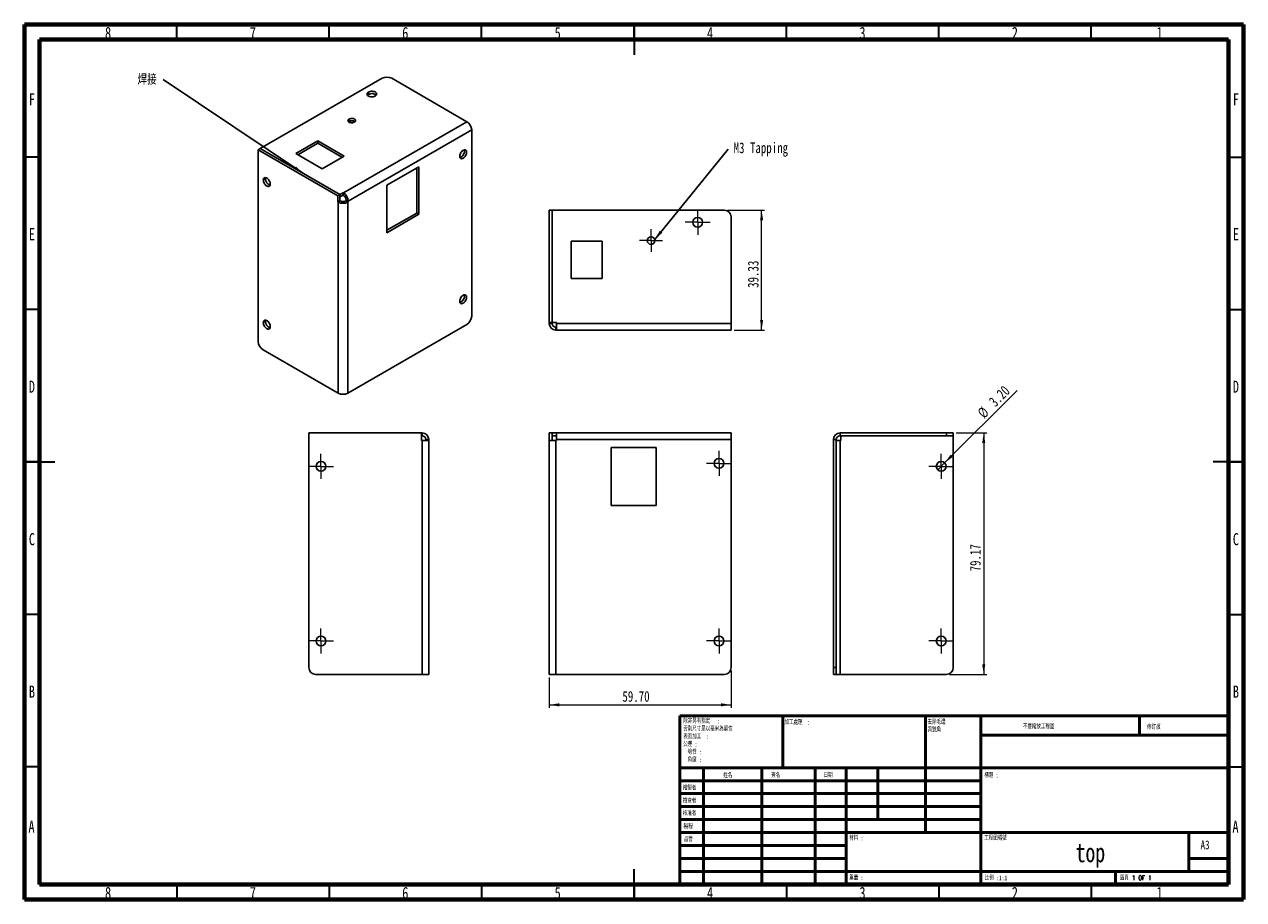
# Model space of a CAD drawing. Header units: millimetres. Extents: x 15 to 415, y 5 to 292.
import ezdxf

# ---------------------------------------------------------------- set-up
doc = ezdxf.new("R2010")
doc.units = ezdxf.units.MM
doc.linetypes.add('SLD-實線', pattern=[0])
doc.styles.add('SLDTEXTSTYLE0', font='TXT', dxfattribs={"width": 0.75})
doc.styles.add('SLDTEXTSTYLE1', font='TXT', dxfattribs={"width": 0.7, "bigfont": 'bigfont'})
doc.styles.add('SLDTEXTSTYLE2', font='TXT', dxfattribs={"width": 0.75, "bigfont": 'bigfont'})
doc.styles.add('SLDTEXTSTYLE3', font='TXT', dxfattribs={"width": 0.666667, "bigfont": 'bigfont'})
doc.dimstyles.new('SLDDIMSTYLE0', dxfattribs={"dimtxt": 3.5, "dimasz": 3.302, "dimexe": 0, "dimexo": 0.0625, "dimgap": 0.875, "dimtad": 1, "dimrnd": 1e-09, "dimzin": 4, "dimdsep": 46, "dimtxsty": 'SLDTEXTSTYLE0', "dimsah": 1, "dimcen": 0.09, "dimadec": 0, "dimazin": 1, "dimtfac": 1, "dimtofl": 0, "dimtmove": 0, "dimatfit": 3, "dimfxl": 1, "dimfrac": 2, "dimtolj": 1, "dimtzin": 12, "dimarcsym": 0})
doc.dimstyles.new('SLDDIMSTYLE1', dxfattribs={"dimtxt": 3.5, "dimasz": 3.302, "dimexe": 0, "dimexo": 0.0625, "dimgap": 0.875, "dimtad": 1, "dimrnd": 1e-09, "dimzin": 12, "dimdsep": 46, "dimtxsty": 'SLDTEXTSTYLE0', "dimsah": 1, "dimcen": 0.09, "dimadec": 0, "dimazin": 3, "dimtfac": 1, "dimtofl": 0, "dimtmove": 0, "dimatfit": 3, "dimfxl": 1, "dimfrac": 2, "dimtolj": 1, "dimtzin": 12, "dimarcsym": 0})
doc.dimstyles.new('SLDDIMSTYLE2', dxfattribs={"dimtxt": 0.18, "dimasz": 3.302, "dimexe": 0, "dimexo": 0.0625, "dimgap": 0, "dimtad": 0, "dimtih": 1, "dimtoh": 1, "dimdec": 0, "dimrnd": 1e-09, "dimzin": 0, "dimdsep": 46, "dimtxsty": 'Standard', "dimsah": 1, "dimcen": 0.09, "dimadec": 0, "dimazin": 0, "dimtfac": 3.302, "dimtdec": 0, "dimtofl": 0, "dimtmove": 0, "dimatfit": 3, "dimfxl": 1, "dimfrac": 2, "dimtolj": 1, "dimtzin": 0, "dimarcsym": 0})
doc.dimstyles.new('SLDDIMSTYLE3', dxfattribs={"dimtxt": 3.5, "dimasz": 3.302, "dimexe": 0, "dimexo": 0.0625, "dimgap": 0.875, "dimtad": 1, "dimrnd": 1e-09, "dimzin": 4, "dimdsep": 46, "dimtxsty": 'SLDTEXTSTYLE0', "dimblk1": 'NONE', "dimsah": 1, "dimcen": 0, "dimadec": 0, "dimazin": 1, "dimtfac": 1, "dimtmove": 0, "dimatfit": 3, "dimldrblk": 'NONE', "dimfxl": 1, "dimfrac": 2, "dimtolj": 1, "dimtzin": 12, "dimarcsym": 0})

# ---------------------------------------------------------------- blocks, each defined once
blk = doc.blocks.new('SW_NOTE_0')
at = {"color": 0, "linetype": 'Continuous', "lineweight": 0, "char_height": 1.5, "attachment_point": 1}
for s, insert, style in [('除非另有指定', (0, 1.93), 'SLDTEXTSTYLE1'), (':', (11.13, 1.89), 'SLDTEXTSTYLE0'), ('表面加工', (0, -3.11), 'SLDTEXTSTYLE1'), ('否則尺寸是以毫米為單位', (0, -0.61), 'SLDTEXTSTYLE1'), (':', (7.43, -3.15), 'SLDTEXTSTYLE0'), ('公差', (0, -5.65), 'SLDTEXTSTYLE1'), ('線性', (1.41, -8.2), 'SLDTEXTSTYLE1'), (':', (3.72, -5.7), 'SLDTEXTSTYLE0'), ('角度', (1.41, -10.74), 'SLDTEXTSTYLE1'), (':', (5.17, -10.79), 'SLDTEXTSTYLE0'), (':', (5.18, -8.24), 'SLDTEXTSTYLE0')]:
    blk.add_mtext(s, dxfattribs=dict(at, insert=insert, style=style))
blk = doc.blocks.new('SW_NOTE_0_1')
at = {"color": 0, "linetype": 'Continuous', "lineweight": 0, "char_height": 1.5, "attachment_point": 1}
for s, insert, style in [('加工處理', (0, 1.93), 'SLDTEXTSTYLE1'), (':', (7.44, 1.89), 'SLDTEXTSTYLE0')]:
    blk.add_mtext(s, dxfattribs=dict(at, insert=insert, style=style))
blk = doc.blocks.new('SW_NOTE_0_2')
at = {"color": 0, "linetype": 'Continuous', "lineweight": 0, "char_height": 1.5, "attachment_point": 1, "style": 'SLDTEXTSTYLE1'}
for s, insert in [('去除毛邊', (0, 1.93)), ('與銳角', (0, -0.57))]:
    blk.add_mtext(s, dxfattribs=dict(at, insert=insert))
blk = doc.blocks.new('SW_NOTE_0_3')
at = {"color": 0, "linetype": 'Continuous', "lineweight": 0, "char_height": 1.5, "attachment_point": 1}
for s, insert, style in [('材料', (0, 1.93), 'SLDTEXTSTYLE1'), (':', (3.72, 1.89), 'SLDTEXTSTYLE0')]:
    blk.add_mtext(s, dxfattribs=dict(at, insert=insert, style=style))
blk = doc.blocks.new('SW_NOTE_0_4')
at = {"color": 0, "linetype": 'Continuous', "lineweight": 0, "char_height": 1.5, "attachment_point": 1}
for s, insert, style in [('標題', (0, 1.93), 'SLDTEXTSTYLE1'), (':', (3.72, 1.89), 'SLDTEXTSTYLE0')]:
    blk.add_mtext(s, dxfattribs=dict(at, insert=insert, style=style))
blk = doc.blocks.new('SW_NOTE_0_5')
at = {"color": 0, "linetype": 'Continuous', "lineweight": 0, "char_height": 1.5, "attachment_point": 1}
for s, insert, style in [('比例', (0, 1.93), 'SLDTEXTSTYLE1'), (':1:1', (3.7, 1.89), 'SLDTEXTSTYLE0')]:
    blk.add_mtext(s, dxfattribs=dict(at, insert=insert, style=style))
blk = doc.blocks.new('SW_NOTE_0_6')
at = {"color": 0, "linetype": 'Continuous', "lineweight": 0, "attachment_point": 1}
for s, insert, char_height, style in [('重量', (0, 1.93), 1.499, 'SLDTEXTSTYLE1'), (':', (3.7, 1.89), 1.5, 'SLDTEXTSTYLE0')]:
    blk.add_mtext(s, dxfattribs=dict(at, insert=insert, char_height=char_height, style=style))
blk = doc.blocks.new('_D')
at = {"color": 7, "linetype": 'SLD-實線', "lineweight": 0}
for p, q in [((246.86, 80.08), (246.86, 67.87)), ((187.16, 77.87), (187.16, 67.87)), ((187.16, 68.87), (246.86, 68.87))]:
    blk.add_line(p, q, dxfattribs=at)
at = {"color": 7, "linetype": 'SLD-實線', "lineweight": 18}
for points in [[(187.16, 68.87), (190.46, 68.36), (190.46, 69.37)], [(246.86, 68.87), (243.56, 69.37), (243.56, 68.36)]]:
    blk.add_solid(points, dxfattribs=at)
at = {"color": 7, "linetype": 'SLD-實線', "lineweight": 18, "insert": (211.19, 73.38), "char_height": 3.5, "attachment_point": 1, "style": 'SLDTEXTSTYLE0'}
blk.add_mtext('59.70', dxfattribs=at)
blk = doc.blocks.new('SW_CENTERMARKSYMBOL_0')
at = {"color": 0, "linetype": 'SLD-實線', "lineweight": 18}
for p, q in [((0, 2.5), (0, 4.1)), ((-2.5, 0), (-4.1, 0)), ((0, 0), (-2.5, 0)), ((0, 0), (0, 2.5)), ((0, 0), (0, -2.5)), ((0, 0), (2.5, 0)), ((2.5, 0), (4.1, 0)), ((0, -2.5), (0, -4.1))]:
    blk.add_line(p, q, dxfattribs=at)
blk = doc.blocks.new('SW_CENTERMARKSYMBOL_1')
at = {"color": 0, "linetype": 'SLD-實線', "lineweight": 18}
for p, q in [((0, 2.5), (0, 4.1)), ((-2.5, 0), (-4.1, 0)), ((0, 0), (-2.5, 0)), ((0, 0), (0, 2.5)), ((0, 0), (0, -2.5)), ((0, 0), (2.5, 0)), ((2.5, 0), (4.1, 0)), ((0, -2.5), (0, -4.1))]:
    blk.add_line(p, q, dxfattribs=at)
blk = doc.blocks.new('_D_1')
at = {"color": 7, "linetype": 'SLD-實線', "lineweight": 0}
for p, q in [((245.65, 231.09), (257.86, 231.09)), ((256.86, 191.76), (256.86, 231.09)), ((247.86, 191.76), (257.86, 191.76))]:
    blk.add_line(p, q, dxfattribs=at)
at = {"color": 7, "linetype": 'SLD-實線', "lineweight": 18}
for points in [[(256.86, 231.09), (256.36, 227.78), (257.37, 227.78)], [(256.86, 191.76), (257.37, 195.06), (256.36, 195.06)]]:
    blk.add_solid(points, dxfattribs=at)
at = {"color": 7, "linetype": 'SLD-實線', "lineweight": 18, "insert": (252.35, 205.6), "char_height": 3.5, "attachment_point": 1, "rotation": 90, "style": 'SLDTEXTSTYLE0'}
blk.add_mtext('39.33', dxfattribs=at)
blk = doc.blocks.new('SW_NOTE_0_7')
at = {"color": 0, "linetype": 'Continuous', "lineweight": 0, "insert": (1.76, 2.17), "char_height": 3.5, "attachment_point": 1, "style": 'SLDTEXTSTYLE0'}
blk.add_mtext('M3 Tapping', dxfattribs=at)
blk = doc.blocks.new('SW_CENTERMARKSYMBOL_2')
at = {"color": 0, "linetype": 'SLD-實線', "lineweight": 18}
for p, q in [((-2.5, 0), (-3.75, 0)), ((0, 0), (-2.5, 0)), ((0, 2.5), (0, 3.75)), ((0, 0), (0, 2.5)), ((0, 0), (0, -2.5)), ((0, 0), (2.5, 0)), ((2.5, 0), (3.75, 0)), ((0, -2.5), (0, -3.75))]:
    blk.add_line(p, q, dxfattribs=at)
blk = doc.blocks.new('SW_CENTERMARKSYMBOL_3')
at = {"color": 0, "linetype": 'SLD-實線', "lineweight": 18}
for p, q in [((0, 2.5), (0, 4.1)), ((-2.5, 0), (-4.1, 0)), ((0, 0), (-2.5, 0)), ((0, 0), (0, 2.5)), ((0, 0), (0, -2.5)), ((0, 0), (2.5, 0)), ((2.5, 0), (4.1, 0)), ((0, -2.5), (0, -4.1))]:
    blk.add_line(p, q, dxfattribs=at)
blk = doc.blocks.new('SW_CENTERMARKSYMBOL_4')
at = {"color": 0, "linetype": 'SLD-實線', "lineweight": 18}
for p, q in [((0, 2.5), (0, 4.1)), ((-2.5, 0), (-4.1, 0)), ((0, 0), (-2.5, 0)), ((0, 0), (0, 2.5)), ((0, 0), (0, -2.5)), ((0, 0), (2.5, 0)), ((2.5, 0), (4.1, 0)), ((0, -2.5), (0, -4.1))]:
    blk.add_line(p, q, dxfattribs=at)
blk = doc.blocks.new('SW_CENTERMARKSYMBOL_5')
at = {"color": 0, "linetype": 'SLD-實線', "lineweight": 18}
for p, q in [((0, 2.5), (0, 4.1)), ((-2.5, 0), (-4.1, 0)), ((0, 0), (-2.5, 0)), ((0, 0), (0, 2.5)), ((0, 0), (0, -2.5)), ((0, 0), (2.5, 0)), ((2.5, 0), (4.1, 0)), ((0, -2.5), (0, -4.1))]:
    blk.add_line(p, q, dxfattribs=at)
blk = doc.blocks.new('_D_2')
at = {"color": 7, "linetype": 'SLD-實線', "lineweight": 0}
for p, q in [((320.74, 158.03), (330.74, 158.03)), ((329.74, 158.03), (329.74, 78.87)), ((318.53, 78.87), (330.74, 78.87))]:
    blk.add_line(p, q, dxfattribs=at)
at = {"color": 7, "linetype": 'SLD-實線', "lineweight": 18}
for points in [[(329.74, 158.03), (329.23, 154.73), (330.25, 154.73)], [(329.74, 78.87), (330.25, 82.17), (329.23, 82.17)]]:
    blk.add_solid(points, dxfattribs=at)
at = {"color": 7, "linetype": 'SLD-實線', "lineweight": 18, "insert": (325.23, 112.63), "char_height": 3.5, "attachment_point": 1, "rotation": 90, "style": 'SLDTEXTSTYLE0'}
blk.add_mtext('79.17', dxfattribs=at)
blk = doc.blocks.new('_D_3')
at = {"color": 7, "linetype": 'SLD-實線', "lineweight": 0}
for q in [(340.71, 172), (314.65, 145.94)]:
    blk.add_line((316.91, 148.21), q, dxfattribs=at)
at = {"color": 7, "linetype": 'SLD-實線', "lineweight": 18}
blk.add_solid([(316.91, 148.21), (319.6, 150.18), (318.88, 150.9)], dxfattribs=at)
at = {"color": 7, "linetype": 'SLD-實線', "lineweight": 18, "char_height": 3.5, "attachment_point": 1, "rotation": 45, "style": 'SLDTEXTSTYLE0'}
for s, insert in [('3.20', (331.09, 168.82)), ('%%c', (327.39, 165.05))]:
    blk.add_mtext(s, dxfattribs=dict(at, insert=insert))
blk = doc.blocks.new('_None')
blk = doc.blocks.new('SW_CENTERMARKSYMBOL_6')
at = {"color": 0, "linetype": 'SLD-實線', "lineweight": 18}
for p, q in [((0, 2.5), (0, 4.1)), ((-2.5, 0), (-4.1, 0)), ((0, 0), (-2.5, 0)), ((0, 0), (0, 2.5)), ((0, 0), (0, -2.5)), ((0, 0), (2.5, 0)), ((2.5, 0), (4.1, 0)), ((0, -2.5), (0, -4.1))]:
    blk.add_line(p, q, dxfattribs=at)
blk = doc.blocks.new('SW_CENTERMARKSYMBOL_7')
at = {"color": 0, "linetype": 'SLD-實線', "lineweight": 18}
for p, q in [((0, 2.5), (0, 4.1)), ((-2.5, 0), (-4.1, 0)), ((0, 0), (-2.5, 0)), ((0, 0), (0, 2.5)), ((0, 0), (0, -2.5)), ((0, 0), (2.5, 0)), ((2.5, 0), (4.1, 0)), ((0, -2.5), (0, -4.1))]:
    blk.add_line(p, q, dxfattribs=at)
blk = doc.blocks.new('SW_NOTE_0_8')
at = {"color": 0, "linetype": 'Continuous', "lineweight": 0, "insert": (-8.44, 1.75), "char_height": 3.5, "attachment_point": 1, "style": 'SLDTEXTSTYLE2'}
blk.add_mtext('焊接', dxfattribs=at)

msp = doc.modelspace()

# ---------------------------------------------------------------- linework, layer by layer
at = {"color": 7, "linetype": 'SLD-實線', "lineweight": 70}
for p, q in [((15, 5), (15, 292)), ((15, 292), (415, 292)), ((415, 292), (415, 5)), ((20, 10), (20, 287)), ((20, 287), (410, 287)), ((410, 287), (410, 10)), ((410, 10), (20, 10)), ((415, 5), (15, 5))]:
    msp.add_line(p, q, dxfattribs=at)
at = {"color": 7, "linetype": 'SLD-實線', "lineweight": 35}
for p, q in [((65, 287), (65, 292)), ((115, 287), (115, 292)), ((165, 287), (165, 292)), ((215, 292), (215, 282)), ((215, 287), (215, 292)), ((265, 287), (265, 292)), ((315, 287), (315, 292)), ((365, 287), (365, 292)), ((20, 248.5), (15, 248.5)), ((410, 248.5), (415, 248.5)), ((20, 198.5), (15, 198.5)), ((410, 198.5), (415, 198.5)), ((15, 148.5), (25, 148.5)), ((20, 148.5), (15, 148.5)), ((415, 148.5), (405, 148.5)), ((410, 148.5), (415, 148.5)), ((20, 98.5), (15, 98.5)), ((410, 98.5), (415, 98.5)), ((20, 48.5), (15, 48.5)), ((410, 48.5), (415, 48.5)), ((215, 5), (215, 15)), ((65, 10), (65, 5)), ((115, 10), (115, 5)), ((165, 10), (165, 5)), ((215, 10), (215, 5)), ((265, 10), (265, 5)), ((315, 10), (315, 5)), ((365, 10), (365, 5))]:
    msp.add_line(p, q, dxfattribs=at)
at = {"color": 7, "linetype": 'SLD-實線', "lineweight": 25}
for p, q in [((92.409, 251.264), (132.378, 274.338)), ((135.504, 274.338), (160.189, 260.088)), ((127.86, 269.019), (127.86, 269.803)), ((160.189, 260.088), (119.703, 236.716)), ((121.533, 260.182), (121.533, 260.966)), ((121.266, 234.009), (161.752, 257.381)), ((161.752, 196.346), (161.752, 257.381)), ((111.239, 253.799), (104.027, 249.636)), ((111.239, 253.015), (104.706, 249.244)), ((119.866, 248.819), (111.239, 253.799)), ((111.239, 253.799), (111.239, 253.015)), ((119.187, 248.427), (111.239, 253.015)), ((91.723, 250.868), (92.402, 251.26)), ((117.801, 235.814), (91.723, 250.868)), ((91.723, 188.029), (91.723, 250.868)), ((118.48, 236.206), (92.402, 251.26)), ((92.409, 251.264), (118.487, 236.21)), ((92.409, 251.256), (92.409, 251.264)), ((104.027, 249.636), (112.654, 244.656)), ((112.654, 244.656), (119.866, 248.819)), ((144.378, 245.284), (133.899, 239.234)), ((143.699, 230.126), (143.699, 244.892)), ((144.378, 229.735), (144.378, 245.284)), ((94.071, 241.348), (93.392, 240.956)), ((117.801, 235.814), (118.48, 236.206)), ((118.48, 236.206), (118.48, 234.205)), ((119.534, 236.814), (118.487, 236.21)), ((118.487, 236.21), (118.487, 235.426)), ((119.534, 236.03), (118.487, 235.426)), ((119.534, 236.814), (119.703, 236.716)), ((119.534, 236.814), (119.534, 236.03)), ((119.534, 236.03), (119.703, 235.932)), ((119.703, 236.716), (119.703, 235.932)), ((133.899, 239.234), (133.899, 223.685)), ((117.801, 235.814), (117.801, 233.813)), ((117.801, 233.813), (118.48, 234.205)), ((117.971, 233.715), (117.801, 233.813)), ((117.971, 233.715), (118.65, 234.107)), ((117.971, 233.715), (117.971, 171.072)), ((118.487, 235.426), (118.48, 235.43)), ((118.65, 234.107), (118.48, 234.205)), ((120.418, 234.107), (120.587, 234.205)), ((121.096, 233.715), (120.418, 234.107)), ((121.266, 234.009), (120.587, 234.401)), ((120.587, 234.205), (120.587, 234.401)), ((121.266, 233.813), (120.587, 234.205)), ((121.096, 233.715), (121.266, 233.813)), ((121.096, 171.072), (121.096, 233.715)), ((121.266, 233.813), (121.266, 234.009)), ((133.899, 224.469), (143.699, 230.126)), ((133.899, 223.685), (144.378, 229.735)), ((144.378, 229.735), (143.699, 230.126)), ((187.159, 194.207), (187.159, 231.087)), ((187.159, 231.087), (188.119, 231.087)), ((188.119, 194.207), (188.119, 231.087)), ((188.129, 231.087), (188.129, 194.207)), ((188.129, 231.087), (244.654, 231.087)), ((246.864, 228.877), (246.864, 193.967)), ((204.549, 220.877), (194.349, 220.877)), ((194.349, 220.877), (194.349, 208.677)), ((204.549, 208.677), (204.549, 220.877)), ((194.349, 208.677), (204.549, 208.677)), ((94.071, 194.602), (93.392, 194.21)), ((121.096, 171.072), (160.189, 193.64)), ((187.159, 194.207), (188.119, 194.207)), ((187.159, 193.967), (187.159, 194.207)), ((187.159, 193.967), (188.119, 193.967)), ((188.119, 193.967), (188.119, 194.207)), ((189.609, 194.207), (188.129, 194.207)), ((189.369, 191.757), (189.369, 192.717)), ((189.369, 192.717), (189.609, 192.717)), ((189.609, 194.207), (189.609, 193.967)), ((246.864, 193.967), (189.609, 193.967)), ((189.609, 191.757), (189.609, 193.967)), ((246.864, 193.967), (246.864, 191.757)), ((189.369, 191.757), (189.609, 191.757)), ((189.609, 191.757), (246.864, 191.757)), ((93.286, 185.322), (117.971, 171.072)), ((108.352, 81.077), (108.352, 158.035)), ((145.232, 158.035), (108.352, 158.035)), ((145.232, 158.035), (145.232, 155.585)), ((145.232, 158.035), (145.472, 158.035)), ((145.232, 157.075), (145.472, 157.075)), ((145.472, 158.035), (145.472, 157.075)), ((187.159, 158.035), (188.119, 158.035)), ((187.159, 158.035), (187.159, 155.585)), ((188.119, 158.035), (188.119, 155.585)), ((188.129, 158.035), (188.129, 157.075)), ((189.609, 158.035), (188.129, 158.035)), ((189.609, 157.075), (188.129, 157.075)), ((246.864, 158.035), (189.609, 158.035)), ((189.609, 155.825), (189.609, 158.035)), ((246.864, 158.035), (246.864, 155.825)), ((282.618, 158.035), (282.618, 157.075)), ((317.528, 158.035), (282.618, 158.035)), ((317.528, 157.075), (282.618, 157.075)), ((282.858, 157.075), (282.858, 155.585)), ((317.528, 157.075), (317.528, 158.035)), ((317.528, 158.035), (319.738, 158.035)), ((319.738, 157.075), (317.528, 157.075)), ((319.738, 158.035), (319.738, 157.075)), ((319.738, 81.077), (319.738, 157.075)), ((145.472, 155.585), (145.232, 155.585)), ((145.472, 155.585), (145.472, 78.867)), ((145.472, 155.585), (147.682, 155.585)), ((147.682, 155.825), (146.722, 155.825)), ((146.722, 155.585), (146.722, 155.825)), ((147.682, 155.585), (147.682, 155.825)), ((147.682, 78.867), (147.682, 155.585)), ((187.159, 155.585), (187.159, 78.867)), ((187.159, 155.585), (189.369, 155.585)), ((189.369, 78.867), (189.369, 155.585)), ((189.369, 155.585), (189.609, 155.585)), ((189.609, 155.825), (246.864, 155.825)), ((189.609, 155.585), (189.609, 155.825)), ((222.294, 153.293), (207.474, 153.293)), ((207.474, 153.293), (207.474, 134.25)), ((222.294, 134.25), (222.294, 153.293)), ((246.864, 81.077), (246.864, 155.825)), ((280.408, 155.825), (281.368, 155.825)), ((280.408, 81.077), (280.408, 155.825)), ((281.368, 81.077), (281.368, 155.825)), ((282.618, 155.585), (281.368, 155.585)), ((282.618, 155.585), (282.618, 78.867)), ((282.618, 155.585), (282.858, 155.585)), ((207.474, 134.25), (222.294, 134.25)), ((280.408, 81.077), (281.368, 81.077)), ((280.408, 78.867), (280.408, 81.077)), ((281.368, 81.077), (281.368, 78.867)), ((110.562, 78.867), (145.472, 78.867)), ((147.682, 78.867), (145.472, 78.867)), ((189.369, 78.867), (187.159, 78.867)), ((189.369, 78.867), (244.654, 78.867)), ((281.368, 78.867), (280.408, 78.867)), ((281.368, 78.867), (282.618, 78.867)), ((317.528, 78.867), (282.618, 78.867))]:
    msp.add_line(p, q, dxfattribs=at)
at = {"color": 7, "linetype": 'SLD-實線', "lineweight": 50}
for p, q in [((230, 65.25), (410, 65.25)), ((230, 65.25), (230, 10)), ((263.8, 48.25), (263.8, 65.25)), ((310.6, 65.25), (310.6, 27)), ((328.8, 65.25), (328.8, 10)), ((380.8, 58.875), (380.8, 65.25)), ((410, 58.875), (328.8, 58.875)), ((410, 48.25), (230, 48.25)), ((237.8, 48.25), (237.8, 10)), ((256.991, 48.25), (256.991, 10)), ((274.399, 48.25), (274.399, 10)), ((284.6, 10), (284.6, 48.25)), ((295, 31.25), (295, 48.25)), ((328.8, 44), (230, 44)), ((328.8, 39.75), (230, 39.75)), ((328.8, 35.5), (230, 35.5)), ((328.8, 31.25), (230, 31.25)), ((284.6, 27), (230, 27)), ((284.6, 27), (410, 27)), ((397, 14.25), (397, 27)), ((284.6, 22.75), (230, 22.75)), ((284.6, 18.5), (230, 18.5)), ((410, 18.5), (397, 18.5)), ((230, 14.25), (410, 14.25)), ((373, 10), (373, 14.25))]:
    msp.add_line(p, q, dxfattribs=at)
at = {"color": 7, "linetype": 'SLD-實線', "lineweight": 25, "flags": 128}
for points in [[(127.86, 269.803), (127.643, 269.647), (127.489, 269.468), (127.406, 269.275), (127.397, 269.075), (127.462, 268.879), (127.598, 268.695), (127.8, 268.533), (128.058, 268.4), (128.359, 268.301), (128.69, 268.243), (129.035, 268.226), (129.377, 268.253), (129.702, 268.322), (129.994, 268.43), (130.238, 268.571), (130.425, 268.739), (130.544, 268.927), (130.591, 269.125), (130.563, 269.324), (130.461, 269.515), (130.291, 269.689), (130.06, 269.837), (129.779, 269.954), (129.461, 270.033), (129.121, 270.07), (128.775, 270.065), (128.439, 270.017), (128.13, 269.928), (127.86, 269.803)], [(127.542, 268.758), (127.643, 268.863), (127.86, 269.019)], [(121.533, 260.966), (121.341, 260.823), (121.217, 260.657), (121.168, 260.479), (121.197, 260.299), (121.303, 260.128), (121.479, 259.979), (121.714, 259.859), (121.994, 259.777), (122.299, 259.738), (122.612, 259.743), (122.913, 259.794), (123.183, 259.886), (123.405, 260.014), (123.564, 260.169), (123.652, 260.343), (123.661, 260.524), (123.593, 260.701), (123.451, 260.862), (123.244, 260.997), (122.984, 261.099), (122.69, 261.16), (122.378, 261.177), (122.068, 261.149), (121.781, 261.077), (121.533, 260.966)], [(157.82, 248.751), (157.846, 248.485), (157.925, 248.262), (158.051, 248.093), (158.219, 247.985), (158.421, 247.943), (158.649, 247.97), (158.89, 248.064), (159.134, 248.22), (159.37, 248.432), (159.586, 248.689), (159.773, 248.979), (159.921, 249.29), (160.024, 249.605), (160.076, 249.912), (160.076, 250.194), (160.024, 250.44), (159.921, 250.637), (159.773, 250.776), (159.586, 250.852), (159.37, 250.859), (159.134, 250.799), (158.89, 250.673), (158.649, 250.488), (158.421, 250.252), (158.219, 249.977), (158.051, 249.674), (157.925, 249.359), (157.846, 249.047), (157.82, 248.751)], [(93.392, 240.956), (93.418, 240.66), (93.497, 240.347), (93.623, 240.032), (93.791, 239.73), (93.993, 239.454), (94.221, 239.219), (94.462, 239.033), (94.706, 238.908), (94.942, 238.847), (95.158, 238.855), (95.345, 238.93), (95.493, 239.069), (95.595, 239.267), (95.648, 239.512), (95.648, 239.795), (95.595, 240.101), (95.493, 240.417), (95.345, 240.727), (95.158, 241.017), (94.942, 241.275), (94.706, 241.486), (94.462, 241.643), (94.221, 241.736), (93.993, 241.763), (93.791, 241.721), (93.623, 241.613), (93.497, 241.444), (93.418, 241.221), (93.392, 240.956)], [(94.071, 241.348), (94.097, 241.613), (94.138, 241.753)], [(157.82, 201.221), (157.846, 200.956), (157.925, 200.733), (158.051, 200.564), (158.219, 200.456), (158.421, 200.414), (158.649, 200.441), (158.89, 200.535), (159.134, 200.691), (159.37, 200.903), (159.586, 201.16), (159.773, 201.45), (159.921, 201.761), (160.024, 202.076), (160.076, 202.382), (160.076, 202.665), (160.024, 202.911), (159.921, 203.108), (159.773, 203.247), (159.586, 203.322), (159.37, 203.33), (159.134, 203.269), (158.89, 203.144), (158.649, 202.959), (158.421, 202.723), (158.219, 202.447), (158.051, 202.145), (157.925, 201.83), (157.846, 201.517), (157.82, 201.221)], [(93.392, 194.21), (93.418, 193.914), (93.497, 193.601), (93.623, 193.287), (93.791, 192.984), (93.993, 192.709), (94.221, 192.473), (94.462, 192.288), (94.706, 192.162), (94.942, 192.102), (95.158, 192.109), (95.345, 192.185), (95.493, 192.324), (95.595, 192.521), (95.648, 192.767), (95.648, 193.049), (95.595, 193.356), (95.493, 193.671), (95.345, 193.982), (95.158, 194.272), (94.942, 194.529), (94.706, 194.741), (94.462, 194.897), (94.221, 194.991), (93.993, 195.017), (93.791, 194.976), (93.623, 194.868), (93.497, 194.699), (93.418, 194.476), (93.392, 194.21)], [(94.071, 194.602), (94.097, 194.868), (94.138, 195.008)]]:
    msp.add_lwpolyline(points, dxfattribs=at)
at = {"color": 7, "linetype": 'SLD-實線', "lineweight": 25}
for centre, radius in [((235.904, 227.127), 1.6), ((220.607, 221.127), 1.25), ((112.312, 147.075), 1.6), ((242.904, 148.035), 1.6), ((315.778, 147.075), 1.6), ((112.312, 89.827), 1.6), ((242.904, 89.827), 1.6), ((315.778, 89.827), 1.6)]:
    msp.add_circle(centre, radius, dxfattribs=at)
for centre, radius, start, end in [((133.941, 271.322), 3.397, 62.60967, 117.39033), ((128.968, 267.087), 2.227, 48.61188, 119.82761), ((122.417, 258.658), 1.755, 53.26772, 126.73228), ((158.359, 257.227), 3.396, 2.60548, 57.39452), ((157.242, 250.39), 2.145, 287.5095, 12.49588), ((96.317, 241.368), 2.246, 180.51542, 251.04818), ((117.873, 233.855), 3.396, 2.60548, 57.39452), ((119.534, 236.731), 3.397, 242.60967, 297.39033), ((119.534, 235.813), 1.921, 242.60967, 297.39033), ((118.668, 234.314), 1.921, 2.60548, 57.39452), ((244.654, 228.877), 2.21, 0, 90), ((157.242, 202.861), 2.145, 287.5095, 12.49588), ((158.359, 196.501), 3.396, 302.60548, 357.39452), ((96.317, 194.622), 2.246, 180.51542, 251.04818), ((189.369, 193.967), 2.21, 180, 270), ((189.369, 193.967), 1.25, 180, 270), ((95.116, 188.183), 3.396, 182.60548, 237.39452), ((119.534, 174.088), 3.397, 242.60967, 297.39033), ((145.472, 155.825), 2.21, 0, 90), ((145.472, 155.825), 1.25, 0, 90), ((282.618, 155.825), 2.21, 90, 180), ((282.618, 155.825), 1.25, 90, 180), ((110.562, 81.077), 2.21, 180, 270), ((244.654, 81.077), 2.21, 270, 0), ((317.528, 81.077), 2.21, 270, 0)]:
    msp.add_arc(centre, radius, start, end, dxfattribs=at)

# ---------------------------------------------------------------- block references
at = {"color": 7, "linetype": 'Continuous', "lineweight": 0}
for name, p in [('SW_NOTE_0_8', (60.548, 273.964)), ('SW_NOTE_0_7', (245.929, 251.107)), ('SW_CENTERMARKSYMBOL_3', (235.904, 227.127)), ('SW_CENTERMARKSYMBOL_2', (220.607, 221.127)), ('SW_CENTERMARKSYMBOL_1', (242.904, 148.035)), ('SW_CENTERMARKSYMBOL_5', (112.312, 147.075)), ('SW_CENTERMARKSYMBOL_7', (315.778, 147.075)), ('SW_CENTERMARKSYMBOL_4', (112.312, 89.827)), ('SW_CENTERMARKSYMBOL_0', (242.904, 89.827)), ('SW_CENTERMARKSYMBOL_6', (315.778, 89.827)), ('SW_NOTE_0', (231.185, 62.381)), ('SW_NOTE_0_1', (264.371, 61.986)), ('SW_NOTE_0_2', (311.309, 62.069)), ('SW_NOTE_0_4', (329.956, 44.643)), ('SW_NOTE_0_3', (285.646, 24.052)), ('SW_NOTE_0_6', (285.618, 11.018)), ('SW_NOTE_0_5', (330.074, 10.966))]:
    msp.add_blockref(name, p, dxfattribs=at)

# ---------------------------------------------------------------- texts
for s, insert, char_height, attachment_point, style in [('8', (42.46, 291.181), 3.969, 2, 'SLDTEXTSTYLE0'), ('7', (89.96, 291.181), 3.969, 2, 'SLDTEXTSTYLE0'), ('6', (139.96, 291.181), 3.969, 2, 'SLDTEXTSTYLE0'), ('5', (189.96, 291.181), 3.969, 2, 'SLDTEXTSTYLE0'), ('4', (239.96, 291.181), 3.969, 2, 'SLDTEXTSTYLE0'), ('3', (289.96, 291.181), 3.969, 2, 'SLDTEXTSTYLE0'), ('2', (339.96, 291.181), 3.969, 2, 'SLDTEXTSTYLE0'), ('1', (387.46, 291.181), 3.969, 2, 'SLDTEXTSTYLE0'), ('F', (17.458, 269.431), 3.969, 2, 'SLDTEXTSTYLE0'), ('F', (412.458, 269.431), 3.969, 2, 'SLDTEXTSTYLE0'), ('E', (17.508, 225.181), 3.969, 2, 'SLDTEXTSTYLE0'), ('E', (412.508, 225.181), 3.969, 2, 'SLDTEXTSTYLE0'), ('D', (17.453, 175.181), 3.969, 2, 'SLDTEXTSTYLE0'), ('D', (412.453, 175.181), 3.969, 2, 'SLDTEXTSTYLE0'), ('C', (17.459, 125.181), 3.969, 2, 'SLDTEXTSTYLE0'), ('C', (412.459, 125.181), 3.969, 2, 'SLDTEXTSTYLE0'), ('B', (17.471, 75.181), 3.969, 2, 'SLDTEXTSTYLE0'), ('B', (412.471, 75.181), 3.969, 2, 'SLDTEXTSTYLE0'), ('不要縮放工程圖', (342.615, 62.533), 1.5, 1, 'SLDTEXTSTYLE1'), ('修訂版', (383.328, 62.335), 1.5, 1, 'SLDTEXTSTYLE1'), ('姓名', (244.322, 46.501), 1.5, 1, 'SLDTEXTSTYLE1'), ('簽名', (260.034, 46.562), 1.5, 1, 'SLDTEXTSTYLE1'), ('日期', (277.215, 46.576), 1.5, 1, 'SLDTEXTSTYLE1'), ('繪製者', (231.041, 42.429), 1.5, 1, 'SLDTEXTSTYLE1'), ('檢查者', (231.041, 38.206), 1.5, 1, 'SLDTEXTSTYLE1'), ('核准者', (231.04, 34.11), 1.5, 1, 'SLDTEXTSTYLE1'), ('A', (17.34, 30.931), 3.969, 2, 'SLDTEXTSTYLE0'), ('製程', (231.204, 29.716), 1.5, 1, 'SLDTEXTSTYLE2'), ('A', (412.34, 30.931), 3.969, 2, 'SLDTEXTSTYLE0'), ('品管', (231.342, 25.548), 1.5, 1, 'SLDTEXTSTYLE1'), ('工程圖編號', (329.906, 25.986), 1.5, 1, 'SLDTEXTSTYLE1'), ('A3', (400.871, 24.406), 2.9104, 1, 'SLDTEXTSTYLE0'), ('top', (364.728, 23.607), 6.35, 2, 'SLDTEXTSTYLE0'), ('圖頁 1 OF 1', (374.478, 12.9), 1.5, 1, 'SLDTEXTSTYLE3'), ('8', (42.46, 9.181), 3.969, 2, 'SLDTEXTSTYLE0'), ('7', (89.96, 9.181), 3.969, 2, 'SLDTEXTSTYLE0'), ('6', (139.96, 9.181), 3.969, 2, 'SLDTEXTSTYLE0'), ('5', (189.96, 9.181), 3.969, 2, 'SLDTEXTSTYLE0'), ('4', (239.96, 9.181), 3.969, 2, 'SLDTEXTSTYLE0'), ('3', (289.96, 9.181), 3.969, 2, 'SLDTEXTSTYLE0'), ('2', (339.96, 9.181), 3.969, 2, 'SLDTEXTSTYLE0'), ('1', (387.46, 9.181), 3.969, 2, 'SLDTEXTSTYLE0')]:
    msp.add_mtext(s, dxfattribs=dict(at, insert=insert, char_height=char_height, attachment_point=attachment_point, style=style))

# ---------------------------------------------------------------- dimensions: what is measured, and where the dimension line sits
at = {"color": 7, "linetype": 'SLD-實線', "lineweight": 18}
for base, p1, p2, picture, middle in [((256.864, 231.087), (246.864, 191.757), (244.654, 231.087), '_D_1', (256.864, 211.422)), ((329.738, 78.867), (319.738, 158.035), (317.528, 78.867), '_D_2', (329.738, 118.451))]:
    dim = msp.add_linear_dim(base=base, p1=p1, p2=p2, angle=90, dimstyle='SLDDIMSTYLE1', dxfattribs=at)
    dim.commit()
    dim.dimension.update_dxf_attribs({"geometry": picture, "text_midpoint": middle, "dimtype": 160})
dim = msp.add_diameter_dim_2p(p1=(314.647, 145.943), p2=(316.909, 148.206), dimstyle='SLDDIMSTYLE3', dxfattribs=at)
dim.commit()
dim.dimension.update_dxf_attribs({"geometry": '_D_3', "text_midpoint": (335.738, 167.035), "dimtype": 163})
dim = msp.add_linear_dim(base=(246.8641676, 68.8665095), p1=(187.1591677, 78.8665095), p2=(246.8641676, 81.0765095), dimstyle='SLDDIMSTYLE0', dxfattribs=at)
dim.commit()
dim.dimension.update_dxf_attribs({"geometry": '_D', "text_midpoint": (217.0116677, 68.8665095), "dimtype": 160})

# ---------------------------------------------------------------- leaders
at = {"color": 7, "linetype": 'Continuous', "lineweight": 0}
for points in [[(106.531, 243.104), (60.548, 273.964)], [(221.809, 221.47), (245.929, 251.107)]]:
    msp.add_leader(points, dimstyle='SLDDIMSTYLE2', dxfattribs=at)

doc.saveas('drawing.dxf')
